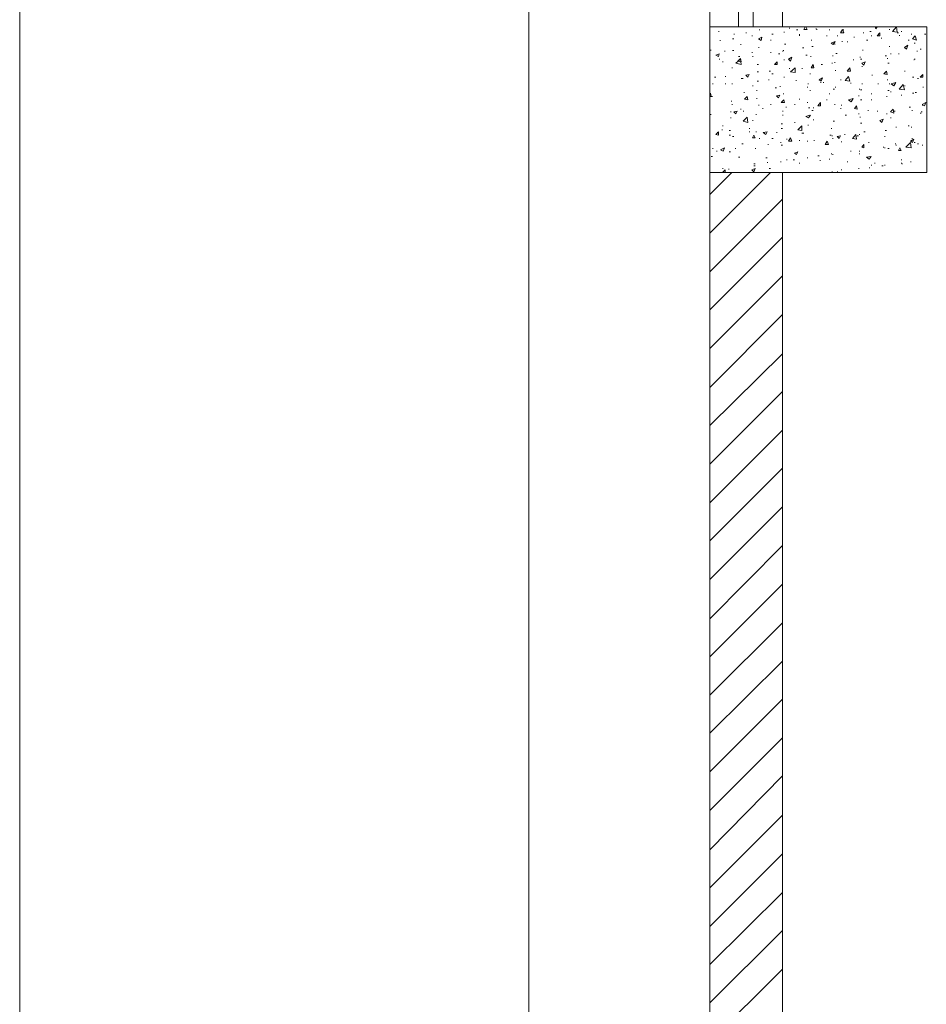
# Model space of a CAD drawing. Header units: millimetres. Extents: x 5 to 204, y 5 to 291.
# Tile 4 of 52: x 5 to 28, y 94 to 119. Entities that reach past the tile are written whole.
import ezdxf

# ---------------------------------------------------------------- set-up
doc = ezdxf.new("R2010")
doc.units = ezdxf.units.MM
doc.header["$MEASUREMENT"] = 0
doc.layers.get('0').update_dxf_attribs({"linetype": 'CONTINUOUS'})

msp = doc.modelspace()

# ---------------------------------------------------------------- linework, layer by layer
at = {"color": 0, "linetype": 'Continuous', "lineweight": 9, "true_color": 0x000001}
msp.add_lwpolyline([(5.361, 5.394), (204.447, 5.394), (204.447, 291.067), (5.361, 291.067)], close=True, dxfattribs=at)
at = {"color": 0, "linetype": 'Continuous', "lineweight": 5, "true_color": 0x989898}
msp.add_lwpolyline([(18.019, 48.481), (18.019, 247.235), (18.019, 247.235)], dxfattribs=at)
at = {"color": 0, "linetype": 'Continuous', "lineweight": 13, "true_color": 0x000004}
for points in [[(22.52, 125.157), (22.52, 118.455), (22.52, 118.455)], [(23.231, 125.157), (23.231, 118.455), (23.231, 118.455)], [(23.595, 125.157), (23.595, 118.455), (23.595, 118.455)], [(24.323, 125.157), (24.323, 118.455), (24.323, 118.455)]]:
    msp.add_lwpolyline(points, dxfattribs=at)
at = {"color": 0, "linetype": 'Continuous', "lineweight": 18, "true_color": 0x000001}
msp.add_lwpolyline([(22.52, 114.832), (27.914, 114.832), (27.914, 118.455), (22.52, 118.455)], close=True, dxfattribs=at)
at = {"color": 0, "linetype": 'Continuous', "lineweight": 9, "true_color": 0x000003}
for points in [[(24.489, 118.422), (24.505, 118.422), (24.505, 118.422)], [(24.853, 118.389), (24.886, 118.455), (24.886, 118.455)], [(24.935, 118.389), (24.902, 118.455), (24.902, 118.455)], [(25.15, 118.406), (25.167, 118.406), (25.167, 118.406)], [(26.623, 118.455), (26.64, 118.406), (26.64, 118.406)], [(26.64, 118.406), (26.673, 118.455), (26.673, 118.455)], [(27.053, 118.339), (27.153, 118.455), (27.153, 118.455)], [(27.153, 118.455), (27.169, 118.323), (27.053, 118.339)], [(22.735, 118.339), (22.751, 118.339), (22.751, 118.339)], [(23.115, 118.273), (23.132, 118.273), (23.132, 118.273)], [(23.413, 118.306), (23.43, 118.306), (23.43, 118.306)], [(23.562, 118.224), (23.579, 118.224), (23.579, 118.224)], [(23.727, 118.157), (23.81, 118.191), (23.81, 118.191)], [(23.744, 118.373), (23.761, 118.373), (23.761, 118.373)], [(23.794, 118.108), (23.81, 118.191), (23.81, 118.191)], [(24.058, 118.273), (24.091, 118.273), (24.091, 118.273)], [(24.356, 118.323), (24.373, 118.323), (24.373, 118.323)], [(24.671, 118.373), (24.704, 118.373), (24.704, 118.373)], [(24.737, 118.257), (24.753, 118.257), (24.753, 118.257)], [(24.737, 118.24), (24.753, 118.24), (24.753, 118.24)], [(24.853, 118.389), (24.935, 118.389), (24.935, 118.389)], [(25.167, 118.389), (25.184, 118.389), (25.184, 118.389)], [(25.415, 118.224), (25.432, 118.224), (25.432, 118.224)], [(25.481, 118.373), (25.498, 118.373), (25.498, 118.373)], [(25.68, 118.224), (25.696, 118.224), (25.696, 118.224)], [(25.763, 118.306), (25.812, 118.389), (25.812, 118.389)], [(25.763, 118.306), (25.845, 118.306), (25.845, 118.306)], [(25.845, 118.306), (25.812, 118.389), (25.812, 118.389)], [(25.812, 118.373), (25.845, 118.373), (25.845, 118.373)], [(26.094, 118.191), (26.11, 118.191), (26.11, 118.191)], [(26.325, 118.306), (26.342, 118.306), (26.342, 118.306)], [(26.491, 118.339), (26.524, 118.339), (26.524, 118.339)], [(26.524, 118.224), (26.54, 118.224), (26.54, 118.224)], [(26.673, 118.224), (26.739, 118.306), (26.739, 118.306)], [(26.673, 118.224), (26.739, 118.224), (26.739, 118.224)], [(26.739, 118.224), (26.739, 118.306), (26.739, 118.306)], [(26.772, 118.174), (26.789, 118.174), (26.789, 118.174)], [(26.971, 118.389), (26.987, 118.389), (26.987, 118.389)], [(27.169, 118.306), (27.202, 118.306), (27.202, 118.306)], [(27.219, 118.24), (27.235, 118.24), (27.235, 118.24)], [(27.268, 118.339), (27.285, 118.339), (27.285, 118.339)], [(27.517, 118.273), (27.533, 118.273), (27.533, 118.273)], [(27.55, 118.157), (27.616, 118.224), (27.616, 118.224)], [(27.649, 118.124), (27.616, 118.224), (27.616, 118.224)], [(27.848, 118.273), (27.881, 118.273), (27.881, 118.273)], [(22.768, 118.108), (22.784, 118.108), (22.784, 118.108)], [(23.082, 118.157), (23.115, 118.157), (23.115, 118.157)], [(23.281, 118.009), (23.297, 118.009), (23.297, 118.009)], [(23.727, 118.157), (23.794, 118.108), (23.794, 118.108)], [(23.727, 117.942), (23.744, 117.942), (23.744, 117.942)], [(24.025, 118.124), (24.042, 118.124), (24.042, 118.124)], [(24.373, 118.025), (24.406, 118.025), (24.406, 118.025)], [(24.82, 117.926), (24.853, 117.926), (24.853, 117.926)], [(25.035, 118.124), (25.051, 118.124), (25.051, 118.124)], [(25.051, 117.959), (25.084, 117.959), (25.084, 117.959)], [(25.531, 118.042), (25.63, 118.091), (25.63, 118.091)], [(25.531, 118.042), (25.581, 118.009), (25.581, 118.009)], [(25.581, 118.009), (25.63, 118.091), (25.63, 118.091)], [(25.614, 118.025), (25.63, 118.025), (25.63, 118.025)], [(25.796, 118.091), (25.812, 118.091), (25.812, 118.091)], [(25.928, 118.075), (25.945, 118.075), (25.945, 118.075)], [(26.408, 118.124), (26.441, 118.124), (26.441, 118.124)], [(26.971, 117.959), (26.987, 117.959), (26.987, 117.959)], [(27.351, 117.942), (27.434, 117.992), (27.434, 117.992)], [(27.351, 117.942), (27.401, 117.893), (27.401, 117.893)], [(27.401, 117.893), (27.434, 117.992), (27.434, 117.992)], [(27.45, 118.124), (27.467, 118.124), (27.467, 118.124)], [(27.55, 118.157), (27.649, 118.124), (27.649, 118.124)], [(27.599, 118.042), (27.616, 118.042), (27.616, 118.042)], [(22.536, 117.876), (22.553, 117.876), (22.553, 117.876)], [(22.668, 117.744), (22.751, 117.777), (22.751, 117.777)], [(22.668, 117.744), (22.735, 117.711), (22.735, 117.711)], [(22.735, 117.711), (22.751, 117.777), (22.751, 117.777)], [(22.884, 117.843), (22.9, 117.843), (22.9, 117.843)], [(23.082, 117.86), (23.115, 117.86), (23.115, 117.86)], [(23.231, 117.711), (23.264, 117.711), (23.264, 117.711)], [(23.562, 117.81), (23.579, 117.81), (23.579, 117.81)], [(23.579, 117.711), (23.595, 117.711), (23.595, 117.711)], [(24.025, 117.81), (24.042, 117.81), (24.042, 117.81)], [(24.224, 117.777), (24.257, 117.777), (24.257, 117.777)], [(24.323, 117.843), (24.34, 117.843), (24.34, 117.843)], [(24.34, 117.86), (24.356, 117.86), (24.356, 117.86)], [(24.472, 117.645), (24.555, 117.694), (24.555, 117.694)], [(24.522, 117.595), (24.555, 117.694), (24.555, 117.694)], [(24.902, 117.744), (24.935, 117.744), (24.935, 117.744)], [(25.018, 117.711), (25.035, 117.711), (25.035, 117.711)], [(25.564, 117.727), (25.581, 117.727), (25.581, 117.727)], [(25.647, 117.793), (25.68, 117.793), (25.68, 117.793)], [(26.243, 117.694), (26.259, 117.694), (26.259, 117.694)], [(26.309, 117.876), (26.325, 117.876), (26.325, 117.876)], [(26.871, 117.727), (26.904, 117.727), (26.904, 117.727)], [(27.004, 117.777), (27.02, 117.777), (27.02, 117.777)], [(27.202, 117.777), (27.219, 117.777), (27.219, 117.777)], [(27.665, 117.843), (27.682, 117.843), (27.682, 117.843)], [(27.748, 117.893), (27.765, 117.893), (27.765, 117.893)], [(22.751, 117.645), (22.768, 117.645), (22.768, 117.645)], [(22.834, 117.578), (22.851, 117.578), (22.851, 117.578)], [(23.066, 117.429), (23.082, 117.429), (23.082, 117.429)], [(23.165, 117.545), (23.281, 117.645), (23.281, 117.645)], [(23.165, 117.545), (23.297, 117.512), (23.297, 117.512)], [(23.215, 117.595), (23.281, 117.661), (23.281, 117.661)], [(23.215, 117.595), (23.297, 117.578), (23.297, 117.578)], [(23.297, 117.578), (23.281, 117.661), (23.281, 117.661)], [(23.297, 117.512), (23.281, 117.645), (23.281, 117.645)], [(23.694, 117.512), (23.727, 117.512), (23.727, 117.512)], [(24.125, 117.512), (24.191, 117.578), (24.191, 117.578)], [(24.125, 117.512), (24.191, 117.512), (24.191, 117.512)], [(24.191, 117.512), (24.191, 117.578), (24.191, 117.578)], [(24.356, 117.628), (24.373, 117.628), (24.373, 117.628)], [(24.472, 117.645), (24.522, 117.595), (24.522, 117.595)], [(24.522, 117.33), (24.638, 117.429), (24.638, 117.429)], [(24.638, 117.314), (24.638, 117.429), (24.638, 117.429)], [(25.035, 117.429), (25.084, 117.512), (25.084, 117.512)], [(25.035, 117.429), (25.101, 117.429), (25.101, 117.429)], [(25.101, 117.429), (25.084, 117.512), (25.084, 117.512)], [(25.283, 117.512), (25.316, 117.512), (25.316, 117.512)], [(25.548, 117.545), (25.564, 117.545), (25.564, 117.545)], [(25.614, 117.562), (25.63, 117.562), (25.63, 117.562)], [(25.928, 117.347), (25.994, 117.429), (25.994, 117.429)], [(26.011, 117.347), (25.994, 117.429), (25.994, 117.429)], [(26.077, 117.628), (26.094, 117.628), (26.094, 117.628)], [(26.259, 117.645), (26.292, 117.645), (26.292, 117.645)], [(26.292, 117.545), (26.375, 117.578), (26.375, 117.578)], [(26.292, 117.545), (26.342, 117.496), (26.342, 117.496)], [(26.292, 117.463), (26.309, 117.463), (26.309, 117.463)], [(26.342, 117.496), (26.375, 117.578), (26.375, 117.578)], [(26.921, 117.661), (26.937, 117.661), (26.937, 117.661)], [(26.937, 117.545), (26.971, 117.545), (26.971, 117.545)], [(27.583, 117.628), (27.599, 117.628), (27.599, 117.628)], [(27.599, 117.645), (27.616, 117.645), (27.616, 117.645)], [(22.635, 117.198), (22.668, 117.198), (22.668, 117.198)], [(22.9, 117.214), (22.917, 117.214), (22.917, 117.214)], [(23.413, 117.247), (23.496, 117.264), (23.496, 117.264)], [(23.413, 117.247), (23.463, 117.198), (23.463, 117.198)], [(23.463, 117.198), (23.496, 117.264), (23.496, 117.264)], [(23.694, 117.33), (23.727, 117.33), (23.727, 117.33)], [(23.992, 117.347), (24.025, 117.347), (24.025, 117.347)], [(24.058, 117.28), (24.091, 117.28), (24.091, 117.28)], [(24.356, 117.198), (24.373, 117.198), (24.373, 117.198)], [(24.489, 117.413), (24.505, 117.413), (24.505, 117.413)], [(24.522, 117.33), (24.638, 117.314), (24.638, 117.314)], [(24.803, 117.413), (24.82, 117.413), (24.82, 117.413)], [(25.002, 117.28), (25.018, 117.28), (25.018, 117.28)], [(25.63, 117.363), (25.647, 117.363), (25.647, 117.363)], [(25.878, 117.115), (25.961, 117.214), (25.961, 117.214)], [(25.928, 117.347), (26.011, 117.347), (26.011, 117.347)], [(25.994, 117.098), (25.961, 117.214), (25.961, 117.214)], [(26.54, 117.247), (26.557, 117.247), (26.557, 117.247)], [(26.838, 117.28), (26.904, 117.347), (26.904, 117.347)], [(26.838, 117.28), (26.921, 117.264), (26.921, 117.264)], [(26.855, 117.28), (26.871, 117.28), (26.871, 117.28)], [(26.921, 117.264), (26.904, 117.347), (26.904, 117.347)], [(27.351, 117.347), (27.368, 117.347), (27.368, 117.347)], [(27.55, 117.198), (27.583, 117.198), (27.583, 117.198)], [(27.748, 117.198), (27.814, 117.264), (27.814, 117.264)], [(27.748, 117.198), (27.814, 117.198), (27.814, 117.198)], [(27.814, 117.198), (27.814, 117.264), (27.814, 117.264)], [(22.586, 117.032), (22.602, 117.032), (22.602, 117.032)], [(22.9, 117.032), (22.917, 117.032), (22.917, 117.032)], [(23.066, 117.032), (23.082, 117.032), (23.082, 117.032)], [(23.297, 117.165), (23.314, 117.165), (23.314, 117.165)], [(23.314, 117.165), (23.347, 117.165), (23.347, 117.165)], [(23.579, 116.983), (23.595, 116.983), (23.595, 116.983)], [(23.694, 117.098), (23.727, 117.098), (23.727, 117.098)], [(23.976, 117.132), (23.992, 117.132), (23.992, 117.132)], [(24.257, 116.966), (24.273, 116.966), (24.273, 116.966)], [(24.654, 117.115), (24.671, 117.115), (24.671, 117.115)], [(24.935, 116.95), (24.952, 116.95), (24.952, 116.95)], [(24.952, 117.032), (24.968, 117.032), (24.968, 117.032)], [(25.233, 117.132), (25.316, 117.181), (25.316, 117.181)], [(25.233, 117.132), (25.283, 117.098), (25.283, 117.098)], [(25.266, 117.065), (25.283, 117.065), (25.283, 117.065)], [(25.283, 117.098), (25.316, 117.181), (25.316, 117.181)], [(25.332, 117.065), (25.349, 117.065), (25.349, 117.065)], [(25.63, 116.95), (25.647, 116.95), (25.647, 116.95)], [(25.763, 117.132), (25.779, 117.132), (25.779, 117.132)], [(25.878, 117.115), (25.994, 117.098), (25.994, 117.098)], [(26.011, 117.049), (26.027, 117.049), (26.027, 117.049)], [(26.292, 117.032), (26.309, 117.032), (26.309, 117.032)], [(26.689, 117.032), (26.706, 117.032), (26.706, 117.032)], [(26.921, 117.132), (26.937, 117.132), (26.937, 117.132)], [(26.971, 117.032), (26.987, 117.032), (26.987, 117.032)], [(27.02, 117.032), (27.136, 117.065), (27.136, 117.065)], [(27.02, 117.032), (27.086, 116.983), (27.086, 116.983)], [(27.086, 116.983), (27.136, 117.065), (27.136, 117.065)], [(27.219, 116.9), (27.318, 117.016), (27.318, 117.016)], [(27.351, 116.883), (27.318, 117.016), (27.318, 117.016)], [(27.351, 116.983), (27.368, 116.983), (27.368, 116.983)], [(27.682, 117.165), (27.699, 117.165), (27.699, 117.165)], [(27.814, 116.95), (27.831, 116.95), (27.831, 116.95)], [(22.52, 116.751), (22.536, 116.801), (22.536, 116.801)], [(22.52, 116.718), (22.553, 116.718), (22.553, 116.718)], [(22.553, 116.718), (22.536, 116.801), (22.536, 116.801)], [(22.553, 116.718), (22.586, 116.718), (22.586, 116.718)], [(23.363, 116.817), (23.38, 116.817), (23.38, 116.817)], [(23.38, 116.652), (23.446, 116.718), (23.446, 116.718)], [(23.463, 116.635), (23.446, 116.718), (23.446, 116.718)], [(23.678, 116.867), (23.694, 116.867), (23.694, 116.867)], [(24.141, 116.933), (24.174, 116.933), (24.174, 116.933)], [(24.174, 116.734), (24.257, 116.751), (24.257, 116.751)], [(24.174, 116.734), (24.224, 116.685), (24.224, 116.685)], [(24.224, 116.685), (24.257, 116.751), (24.257, 116.751)], [(24.34, 116.784), (24.356, 116.784), (24.356, 116.784)], [(25.002, 116.867), (25.018, 116.867), (25.018, 116.867)], [(25.481, 116.784), (25.498, 116.784), (25.498, 116.784)], [(25.581, 116.9), (25.614, 116.9), (25.614, 116.9)], [(26.209, 116.734), (26.226, 116.734), (26.226, 116.734)], [(26.226, 116.9), (26.243, 116.9), (26.243, 116.9)], [(26.259, 116.883), (26.292, 116.883), (26.292, 116.883)], [(26.524, 116.784), (26.54, 116.784), (26.54, 116.784)], [(26.904, 116.718), (26.921, 116.718), (26.921, 116.718)], [(26.937, 116.867), (26.971, 116.867), (26.971, 116.867)], [(27.004, 116.834), (27.02, 116.834), (27.02, 116.834)], [(27.219, 116.9), (27.351, 116.883), (27.351, 116.883)], [(27.268, 116.751), (27.285, 116.751), (27.285, 116.751)], [(27.55, 116.801), (27.583, 116.801), (27.583, 116.801)], [(27.616, 116.817), (27.649, 116.817), (27.649, 116.817)], [(23.049, 116.602), (23.066, 116.602), (23.066, 116.602)], [(23.066, 116.519), (23.082, 116.519), (23.082, 116.519)], [(23.38, 116.652), (23.463, 116.635), (23.463, 116.635)], [(23.678, 116.668), (23.694, 116.668), (23.694, 116.668)], [(23.727, 116.503), (23.744, 116.503), (23.744, 116.503)], [(24.025, 116.519), (24.042, 116.519), (24.042, 116.519)], [(24.29, 116.569), (24.356, 116.635), (24.356, 116.635)], [(24.29, 116.569), (24.373, 116.569), (24.373, 116.569)], [(24.373, 116.569), (24.356, 116.635), (24.356, 116.635)], [(24.406, 116.453), (24.422, 116.453), (24.422, 116.453)], [(24.621, 116.519), (24.638, 116.519), (24.638, 116.519)], [(24.737, 116.652), (24.753, 116.652), (24.753, 116.652)], [(24.935, 116.569), (24.952, 116.569), (24.952, 116.569)], [(25.2, 116.486), (25.266, 116.569), (25.266, 116.569)], [(25.2, 116.486), (25.266, 116.486), (25.266, 116.486)], [(25.266, 116.486), (25.266, 116.569), (25.266, 116.569)], [(25.415, 116.635), (25.432, 116.635), (25.432, 116.635)], [(25.614, 116.519), (25.63, 116.519), (25.63, 116.519)], [(25.779, 116.503), (25.796, 116.503), (25.796, 116.503)], [(25.961, 116.635), (26.077, 116.668), (26.077, 116.668)], [(25.961, 116.635), (26.027, 116.586), (26.027, 116.586)], [(26.027, 116.586), (26.077, 116.668), (26.077, 116.668)], [(26.11, 116.42), (26.16, 116.486), (26.16, 116.486)], [(26.176, 116.404), (26.16, 116.486), (26.16, 116.486)], [(26.259, 116.635), (26.292, 116.635), (26.292, 116.635)], [(26.524, 116.635), (26.54, 116.635), (26.54, 116.635)], [(27.467, 116.453), (27.5, 116.453), (27.5, 116.453)], [(27.798, 116.519), (27.881, 116.569), (27.881, 116.569)], [(27.798, 116.519), (27.848, 116.486), (27.848, 116.486)], [(27.798, 116.503), (27.814, 116.503), (27.814, 116.503)], [(27.848, 116.486), (27.881, 116.569), (27.881, 116.569)], [(22.536, 116.271), (22.553, 116.271), (22.553, 116.271)], [(23.033, 116.337), (23.049, 116.337), (23.049, 116.337)], [(23.115, 116.337), (23.198, 116.354), (23.198, 116.354)], [(23.115, 116.337), (23.165, 116.288), (23.165, 116.288)], [(23.165, 116.288), (23.198, 116.354), (23.198, 116.354)], [(23.281, 116.404), (23.297, 116.404), (23.297, 116.404)], [(23.347, 116.354), (23.363, 116.354), (23.363, 116.354)], [(23.347, 116.106), (23.446, 116.205), (23.446, 116.205)], [(23.463, 116.073), (23.446, 116.205), (23.446, 116.205)], [(23.661, 116.271), (23.678, 116.271), (23.678, 116.271)], [(23.827, 116.42), (23.843, 116.42), (23.843, 116.42)], [(24.323, 116.354), (24.34, 116.354), (24.34, 116.354)], [(24.323, 116.255), (24.34, 116.255), (24.34, 116.255)], [(24.902, 116.222), (25.002, 116.255), (25.002, 116.255)], [(24.902, 116.222), (24.968, 116.188), (24.968, 116.188)], [(24.968, 116.437), (25.002, 116.437), (25.002, 116.437)], [(24.968, 116.188), (25.018, 116.255), (25.018, 116.255)], [(25.051, 116.37), (25.084, 116.37), (25.084, 116.37)], [(25.084, 116.437), (25.101, 116.437), (25.101, 116.437)], [(25.763, 116.42), (25.779, 116.42), (25.779, 116.42)], [(25.878, 116.255), (25.912, 116.255), (25.912, 116.255)], [(26.11, 116.42), (26.176, 116.404), (26.176, 116.404)], [(26.209, 116.288), (26.226, 116.288), (26.226, 116.288)], [(26.243, 116.205), (26.259, 116.205), (26.259, 116.205)], [(26.441, 116.37), (26.458, 116.37), (26.458, 116.37)], [(26.673, 116.354), (26.689, 116.354), (26.689, 116.354)], [(26.904, 116.288), (26.921, 116.288), (26.921, 116.288)], [(27.004, 116.337), (27.07, 116.404), (27.07, 116.404)], [(27.004, 116.337), (27.086, 116.304), (27.086, 116.304)], [(27.086, 116.304), (27.07, 116.404), (27.07, 116.404)], [(27.086, 116.354), (27.119, 116.354), (27.119, 116.354)], [(27.533, 116.37), (27.55, 116.37), (27.55, 116.37)], [(27.748, 116.304), (27.765, 116.304), (27.765, 116.304)], [(27.765, 116.337), (27.798, 116.337), (27.798, 116.337)], [(22.834, 115.99), (22.851, 115.99), (22.851, 115.99)], [(23.033, 116.188), (23.049, 116.188), (23.049, 116.188)], [(23.347, 116.106), (23.463, 116.073), (23.463, 116.073)], [(23.579, 116.122), (23.595, 116.122), (23.595, 116.122)], [(24.29, 116.04), (24.323, 116.04), (24.323, 116.04)], [(24.621, 116.073), (24.638, 116.073), (24.638, 116.073)], [(24.704, 115.891), (24.803, 115.99), (24.803, 115.99)], [(24.803, 115.874), (24.803, 115.99), (24.803, 115.99)], [(24.952, 116.006), (24.968, 116.006), (24.968, 116.006)], [(25.084, 116.139), (25.101, 116.139), (25.101, 116.139)], [(25.581, 116.106), (25.614, 116.106), (25.614, 116.106)], [(26.259, 116.056), (26.292, 116.056), (26.292, 116.056)], [(26.739, 116.122), (26.822, 116.155), (26.822, 116.155)], [(26.739, 116.122), (26.789, 116.073), (26.789, 116.073)], [(26.789, 116.073), (26.822, 116.155), (26.822, 116.155)], [(27.004, 116.188), (27.02, 116.188), (27.02, 116.188)], [(27.45, 115.99), (27.467, 115.99), (27.467, 115.99)], [(22.668, 115.775), (22.735, 115.841), (22.735, 115.841)], [(22.668, 115.775), (22.735, 115.758), (22.735, 115.758)], [(22.702, 115.824), (22.735, 115.824), (22.735, 115.824)], [(22.735, 115.758), (22.735, 115.841), (22.735, 115.841)], [(22.817, 115.891), (22.834, 115.891), (22.834, 115.891)], [(22.999, 115.874), (23.033, 115.874), (23.033, 115.874)], [(22.999, 115.758), (23.033, 115.758), (23.033, 115.758)], [(23.082, 115.725), (23.115, 115.725), (23.115, 115.725)], [(23.496, 115.924), (23.512, 115.924), (23.512, 115.924)], [(23.496, 115.841), (23.512, 115.841), (23.512, 115.841)], [(23.579, 115.692), (23.612, 115.758), (23.612, 115.758)], [(23.645, 115.692), (23.612, 115.758), (23.612, 115.758)], [(23.661, 115.841), (23.678, 115.841), (23.678, 115.841)], [(23.843, 115.824), (23.943, 115.841), (23.943, 115.841)], [(23.843, 115.824), (23.909, 115.775), (23.909, 115.775)], [(23.909, 115.775), (23.943, 115.841), (23.943, 115.841)], [(24.174, 115.824), (24.191, 115.824), (24.191, 115.824)], [(24.29, 115.924), (24.323, 115.924), (24.323, 115.924)], [(24.704, 115.891), (24.803, 115.874), (24.803, 115.874)], [(24.803, 115.808), (24.82, 115.808), (24.82, 115.808)], [(24.82, 115.808), (24.853, 115.808), (24.853, 115.808)], [(25.498, 115.758), (25.531, 115.758), (25.531, 115.758)], [(25.531, 115.924), (25.548, 115.924), (25.548, 115.924)], [(25.548, 115.742), (25.564, 115.742), (25.564, 115.742)], [(25.68, 115.725), (25.763, 115.742), (25.763, 115.742)], [(25.68, 115.725), (25.73, 115.676), (25.73, 115.676)], [(25.73, 115.676), (25.763, 115.742), (25.763, 115.742)], [(25.862, 115.775), (25.878, 115.775), (25.878, 115.775)], [(26.06, 115.676), (26.143, 115.775), (26.143, 115.775)], [(26.16, 115.659), (26.143, 115.775), (26.143, 115.775)], [(26.176, 115.742), (26.209, 115.742), (26.209, 115.742)], [(26.226, 115.775), (26.243, 115.775), (26.243, 115.775)], [(26.342, 115.841), (26.375, 115.841), (26.375, 115.841)], [(26.855, 115.725), (26.871, 115.725), (26.871, 115.725)], [(26.871, 115.874), (26.904, 115.874), (26.904, 115.874)], [(27.136, 115.957), (27.153, 115.957), (27.153, 115.957)], [(27.517, 115.957), (27.533, 115.957), (27.533, 115.957)], [(23.314, 115.543), (23.347, 115.543), (23.347, 115.543)], [(23.579, 115.692), (23.645, 115.692), (23.645, 115.692)], [(23.744, 115.676), (23.761, 115.676), (23.761, 115.676)], [(23.959, 115.527), (23.976, 115.527), (23.976, 115.527)], [(24.058, 115.676), (24.091, 115.676), (24.091, 115.676)], [(24.273, 115.576), (24.29, 115.576), (24.29, 115.576)], [(24.29, 115.51), (24.323, 115.51), (24.323, 115.51)], [(24.422, 115.659), (24.439, 115.659), (24.439, 115.659)], [(24.472, 115.609), (24.522, 115.692), (24.522, 115.692)], [(24.472, 115.609), (24.555, 115.609), (24.555, 115.609)], [(24.555, 115.609), (24.522, 115.692), (24.522, 115.692)], [(24.737, 115.626), (24.753, 115.626), (24.753, 115.626)], [(24.935, 115.609), (24.952, 115.609), (24.952, 115.609)], [(25.101, 115.626), (25.117, 115.626), (25.117, 115.626)], [(25.382, 115.527), (25.432, 115.609), (25.432, 115.609)], [(25.382, 115.527), (25.465, 115.527), (25.465, 115.527)], [(25.465, 115.527), (25.432, 115.609), (25.432, 115.609)], [(25.564, 115.676), (25.581, 115.676), (25.581, 115.676)], [(25.779, 115.593), (25.796, 115.593), (25.796, 115.593)], [(26.06, 115.676), (26.16, 115.659), (26.16, 115.659)], [(26.292, 115.46), (26.342, 115.527), (26.342, 115.527)], [(26.342, 115.444), (26.342, 115.527), (26.342, 115.527)], [(26.458, 115.576), (26.474, 115.576), (26.474, 115.576)], [(27.119, 115.543), (27.136, 115.543), (27.136, 115.543)], [(27.136, 115.51), (27.153, 115.51), (27.153, 115.51)], [(27.384, 115.46), (27.5, 115.576), (27.5, 115.576)], [(27.5, 115.609), (27.583, 115.659), (27.583, 115.659)], [(27.5, 115.609), (27.55, 115.576), (27.55, 115.576)], [(27.517, 115.444), (27.5, 115.576), (27.5, 115.576)], [(27.5, 115.527), (27.517, 115.527), (27.517, 115.527)], [(27.533, 115.676), (27.55, 115.676), (27.55, 115.676)], [(27.55, 115.576), (27.583, 115.659), (27.583, 115.659)], [(27.599, 115.576), (27.616, 115.576), (27.616, 115.576)], [(27.682, 115.543), (27.699, 115.543), (27.699, 115.543)], [(27.798, 115.51), (27.814, 115.51), (27.814, 115.51)], [(22.553, 115.229), (22.586, 115.229), (22.586, 115.229)], [(22.586, 115.427), (22.602, 115.427), (22.602, 115.427)], [(22.685, 115.361), (22.702, 115.361), (22.702, 115.361)], [(22.784, 115.394), (22.884, 115.444), (22.884, 115.444)], [(22.784, 115.394), (22.851, 115.361), (22.851, 115.361)], [(22.851, 115.361), (22.884, 115.444), (22.884, 115.444)], [(22.999, 115.345), (23.033, 115.345), (23.033, 115.345)], [(23.148, 115.427), (23.165, 115.427), (23.165, 115.427)], [(23.645, 115.427), (23.661, 115.427), (23.661, 115.427)], [(24.621, 115.311), (24.704, 115.345), (24.704, 115.345)], [(24.621, 115.311), (24.671, 115.278), (24.671, 115.278)], [(24.671, 115.278), (24.704, 115.345), (24.704, 115.345)], [(25.2, 115.245), (25.233, 115.245), (25.233, 115.245)], [(25.531, 115.295), (25.548, 115.295), (25.548, 115.295)], [(25.564, 115.278), (25.581, 115.278), (25.581, 115.278)], [(26.011, 115.361), (26.027, 115.361), (26.027, 115.361)], [(26.226, 115.361), (26.243, 115.361), (26.243, 115.361)], [(26.226, 115.295), (26.243, 115.295), (26.243, 115.295)], [(26.292, 115.46), (26.342, 115.444), (26.342, 115.444)], [(26.408, 115.212), (26.524, 115.229), (26.524, 115.229)], [(26.474, 115.163), (26.524, 115.229), (26.524, 115.229)], [(26.822, 115.46), (26.838, 115.46), (26.838, 115.46)], [(26.855, 115.444), (26.871, 115.444), (26.871, 115.444)], [(26.937, 115.427), (26.971, 115.427), (26.971, 115.427)], [(27.202, 115.378), (27.235, 115.444), (27.235, 115.444)], [(27.202, 115.378), (27.268, 115.378), (27.268, 115.378)], [(27.268, 115.378), (27.235, 115.444), (27.235, 115.444)], [(27.384, 115.46), (27.517, 115.444), (27.517, 115.444)], [(23.231, 115.212), (23.264, 115.212), (23.264, 115.212)], [(23.612, 115.047), (23.645, 115.047), (23.645, 115.047)], [(23.612, 114.997), (23.645, 114.997), (23.645, 114.997)], [(23.909, 115.196), (23.943, 115.196), (23.943, 115.196)], [(23.943, 115.08), (23.959, 115.08), (23.959, 115.08)], [(24.273, 115.096), (24.29, 115.096), (24.29, 115.096)], [(24.422, 115.146), (24.439, 115.146), (24.439, 115.146)], [(24.588, 115.146), (24.621, 115.146), (24.621, 115.146)], [(24.737, 115.063), (24.753, 115.063), (24.753, 115.063)], [(24.935, 115.196), (24.952, 115.196), (24.952, 115.196)], [(25.25, 115.129), (25.266, 115.129), (25.266, 115.129)], [(25.481, 115.163), (25.498, 115.163), (25.498, 115.163)], [(25.928, 115.096), (25.945, 115.096), (25.945, 115.096)], [(26.408, 115.212), (26.474, 115.163), (26.474, 115.163)], [(26.524, 115.014), (26.54, 115.014), (26.54, 115.014)], [(26.607, 115.063), (26.623, 115.063), (26.623, 115.063)], [(26.789, 114.997), (26.822, 114.997), (26.822, 114.997)], [(26.855, 115.014), (26.871, 115.014), (26.871, 115.014)], [(27.268, 115.146), (27.285, 115.146), (27.285, 115.146)], [(27.268, 115.063), (27.285, 115.063), (27.285, 115.063)], [(27.285, 115.047), (27.301, 115.047), (27.301, 115.047)], [(27.5, 115.096), (27.517, 115.096), (27.517, 115.096)], [(22.834, 114.931), (22.851, 114.931), (22.851, 114.931)], [(22.834, 114.832), (22.9, 114.898), (22.9, 114.898)], [(22.9, 114.832), (22.9, 114.898), (22.9, 114.898)], [(22.983, 114.914), (22.999, 114.914), (22.999, 114.914)], [(23.562, 114.898), (23.645, 114.931), (23.645, 114.931)], [(23.562, 114.898), (23.612, 114.848), (23.612, 114.848)], [(23.612, 114.848), (23.645, 114.931), (23.645, 114.931)], [(23.992, 114.931), (24.025, 114.931), (24.025, 114.931)], [(25.548, 114.848), (25.564, 114.848), (25.564, 114.848)], [(25.68, 114.848), (25.696, 114.848), (25.696, 114.848)], [(25.779, 114.898), (25.796, 114.898), (25.796, 114.898)], [(26.209, 114.931), (26.226, 114.931), (26.226, 114.931)], [(26.474, 114.947), (26.491, 114.947), (26.491, 114.947)]]:
    msp.add_lwpolyline(points, dxfattribs=at)
at = {"color": 0, "linetype": 'Continuous', "lineweight": 5, "true_color": 0x000005}
for points in [[(22.52, 114.286), (23.066, 114.832), (23.066, 114.832)], [(22.52, 113.326), (24.025, 114.832), (24.025, 114.832)], [(22.52, 112.366), (24.323, 114.17), (24.323, 114.17)], [(22.52, 111.423), (24.323, 113.227), (24.323, 113.227)], [(22.52, 110.463), (24.323, 112.267), (24.323, 112.267)], [(22.52, 109.487), (24.323, 111.307), (24.323, 111.307)], [(22.52, 108.544), (24.323, 110.331), (24.323, 110.331)], [(22.52, 107.584), (24.323, 109.388), (24.323, 109.388)], [(22.52, 106.625), (24.323, 108.428), (24.323, 108.428)], [(22.52, 105.682), (24.323, 107.485), (24.323, 107.485)], [(22.52, 104.722), (24.323, 106.525), (24.323, 106.525)], [(22.52, 103.746), (24.323, 105.566), (24.323, 105.566)], [(22.52, 102.802), (24.323, 104.606), (24.323, 104.606)], [(22.52, 101.843), (24.323, 103.646), (24.323, 103.646)], [(22.52, 100.9), (24.323, 102.687), (24.323, 102.687)], [(22.52, 99.94), (24.323, 101.743), (24.323, 101.743)], [(22.52, 98.98), (24.323, 100.784), (24.323, 100.784)], [(22.52, 98.004), (24.323, 99.841), (24.323, 99.841)], [(22.52, 97.061), (24.323, 98.864), (24.323, 98.864)], [(22.52, 96.101), (24.323, 97.905), (24.323, 97.905)], [(22.52, 95.158), (24.323, 96.945), (24.323, 96.945)], [(22.52, 94.198), (24.323, 96.002), (24.323, 96.002)], [(22.52, 93.239), (24.323, 95.042), (24.323, 95.042)]]:
    msp.add_lwpolyline(points, dxfattribs=at)
at = {"color": 0, "linetype": 'Continuous', "lineweight": 18, "true_color": 0x000007}
for points in [[(22.52, 114.832), (22.52, 93.04), (22.52, 93.04)], [(24.323, 114.832), (24.323, 93.04), (24.323, 93.04)]]:
    msp.add_lwpolyline(points, dxfattribs=at)

doc.saveas('drawing.dxf')
